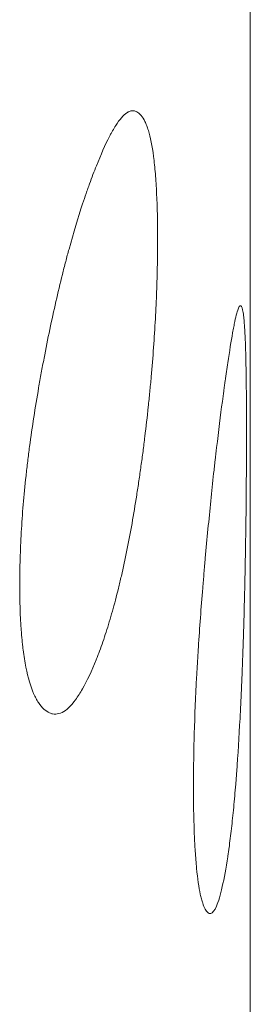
# Model space of a CAD drawing. Header units: millimetres. Extents: x 4 to 1188, y 1 to 840.
# Tile 206 of 210: x 1128.924 to 1129.36, y 307.67 to 309.532. Entities that reach past the tile are written whole.
import ezdxf

# ---------------------------------------------------------------- set-up
doc = ezdxf.new("R2010")
doc.units = ezdxf.units.MM
doc.layers.add('1', color=7, linetype='Continuous')

msp = doc.modelspace()

# ---------------------------------------------------------------- linework, layer by layer
at = {"layer": '1', "color": 154, "linetype": 'Continuous', "lineweight": 13}
msp.add_line((1129.3596, 202.1402), (1129.3596, 316.5663), dxfattribs=at)
for points, knots in [([(1129.1846, 309.1171), (1129.1846, 309.1152), (1129.1846, 309.1132), (1129.1846, 309.1093), (1129.1845, 309.1034), (1129.1844, 309.0895), (1129.1842, 309.0692), (1129.1838, 309.0525), (1129.1834, 309.0398), (1129.1833, 309.0355), (1129.183, 309.027), (1129.1829, 309.0227), (1129.1815, 308.9839), (1129.1796, 308.9484), (1129.1756, 308.8935), (1129.1741, 308.8749), (1129.172, 308.8514), (1129.1716, 308.8466), (1129.1707, 308.8372), (1129.1694, 308.823), (1129.1679, 308.8089), (1129.1649, 308.7807), (1129.1628, 308.7619), (1129.1594, 308.734), (1129.1582, 308.7247), (1129.1558, 308.7061), (1129.1545, 308.6969), (1129.1519, 308.6784), (1129.1506, 308.6691), (1129.1486, 308.6553), (1129.1479, 308.6507), (1129.1465, 308.6416), (1129.1458, 308.6371), (1129.1423, 308.6144), (1129.1393, 308.5967), (1129.1301, 308.5446), (1129.1234, 308.5114), (1129.1152, 308.4758), (1129.1143, 308.4719), (1129.1125, 308.4641), (1129.1097, 308.4526), (1129.1069, 308.4416), (1129.1012, 308.4199), (1129.0973, 308.4061), (1129.0893, 308.3798), (1129.0853, 308.3673), (1129.0791, 308.3494), (1129.077, 308.3436), (1129.0739, 308.3351), (1129.0728, 308.3323), (1129.0707, 308.3268), (1129.0696, 308.324), (1129.06, 308.3), (1129.0514, 308.2815), (1129.0384, 308.2586), (1129.034, 308.2517), (1129.0253, 308.2399), (1129.021, 308.2349), (1129.0083, 308.223), (1128.998, 308.2179), (1128.9883, 308.2186), (1128.9844, 308.2194), (1128.9825, 308.22), (1128.9769, 308.2224), (1128.9732, 308.2249), (1128.9662, 308.2313), (1128.9629, 308.2354), (1128.958, 308.2427), (1128.9557, 308.2466), (1128.9534, 308.2511), (1128.9519, 308.2542), (1128.9511, 308.2558), (1128.9446, 308.2708), (1128.9397, 308.2874), (1128.9338, 308.3175), (1128.9316, 308.3311), (1128.9298, 308.3461), (1128.9292, 308.3522), (1128.9288, 308.3553), (1128.9279, 308.3648), (1128.9274, 308.3712), (1128.925, 308.4044), (1128.9239, 308.4405), (1128.9242, 308.4799), (1128.9245, 308.4959), (1128.9246, 308.504), (1128.9254, 308.5286), (1128.9261, 308.5454), (1128.929, 308.5966), (1128.932, 308.632), (1128.9365, 308.6736), (1128.937, 308.6782), (1128.9381, 308.6875), (1128.9398, 308.7014), (1128.9415, 308.7153), (1128.9452, 308.7431), (1128.9479, 308.7617), (1128.9536, 308.7988), (1128.9567, 308.8173), (1128.9615, 308.8451), (1128.9632, 308.8544), (1128.9657, 308.8683), (1128.9666, 308.873), (1128.9683, 308.8822), (1128.9692, 308.8868), (1128.9771, 308.9282), (1128.9846, 308.964), (1128.9964, 309.0159), (1129.0005, 309.0329), (1129.0057, 309.0538), (1129.0067, 309.058), (1129.0088, 309.0662), (1129.0099, 309.0702), (1129.013, 309.0823), (1129.0151, 309.0902), (1129.0257, 309.1289), (1129.0343, 309.1575), (1129.0452, 309.1903), (1129.0484, 309.2), (1129.0517, 309.2093), (1129.0539, 309.2155), (1129.055, 309.2185), (1129.0604, 309.2335), (1129.0647, 309.2447), (1129.0773, 309.2766), (1129.0856, 309.2953), (1129.0946, 309.3127), (1129.0956, 309.3146), (1129.0976, 309.3183), (1129.1006, 309.3236), (1129.1073, 309.3348), (1129.1165, 309.3473), (1129.1251, 309.3551), (1129.1309, 309.3581), (1129.1333, 309.3589), (1129.1349, 309.3593), (1129.1357, 309.3594), (1129.1427, 309.3601), (1129.1482, 309.357), (1129.1559, 309.3477), (1129.1584, 309.3438), (1129.1612, 309.3379), (1129.1618, 309.3366), (1129.1629, 309.334), (1129.1645, 309.33), (1129.1661, 309.3255), (1129.171, 309.3093), (1129.1743, 309.293), (1129.1776, 309.2679), (1129.1782, 309.2627), (1129.1794, 309.2517), (1129.1799, 309.2461), (1129.1814, 309.2285), (1129.1821, 309.2161), (1129.184, 309.1769), (1129.1846, 309.1482), (1129.1846, 309.1171)], [0, 0, 0, 0, 0.001953, 0.001953, 0.003906, 0.007812, 0.015625, 0.023437, 0.023437, 0.027344, 0.027344, 0.03125, 0.03125, 0.0625, 0.0625, 0.078125, 0.078125, 0.082031, 0.082031, 0.085937, 0.09375, 0.09375, 0.109375, 0.109375, 0.117187, 0.117187, 0.125, 0.125, 0.132812, 0.132812, 0.136719, 0.136719, 0.140625, 0.140625, 0.15625, 0.15625, 0.1875, 0.1875, 0.191406, 0.191406, 0.195312, 0.203125, 0.203125, 0.21875, 0.21875, 0.234375, 0.234375, 0.242188, 0.242188, 0.246094, 0.246094, 0.25, 0.25, 0.28125, 0.28125, 0.296875, 0.296875, 0.3125, 0.3125, 0.34375, 0.351563, 0.351563, 0.359375, 0.359375, 0.375, 0.375, 0.390625, 0.390625, 0.398438, 0.402344, 0.402344, 0.40625, 0.40625, 0.4375, 0.4375, 0.453125, 0.457031, 0.457031, 0.460938, 0.460938, 0.46875, 0.46875, 0.5, 0.507813, 0.507813, 0.515625, 0.515625, 0.53125, 0.53125, 0.5625, 0.5625, 0.566406, 0.566406, 0.570313, 0.578125, 0.578125, 0.59375, 0.59375, 0.609375, 0.609375, 0.617188, 0.617188, 0.621094, 0.621094, 0.625, 0.625, 0.65625, 0.65625, 0.671875, 0.671875, 0.675781, 0.675781, 0.679688, 0.679688, 0.6875, 0.6875, 0.71875, 0.71875, 0.726563, 0.730469, 0.730469, 0.734375, 0.734375, 0.75, 0.75, 0.78125, 0.78125, 0.785156, 0.785156, 0.789063, 0.796875, 0.8125, 0.828125, 0.835938, 0.839844, 0.839844, 0.84375, 0.84375, 0.875, 0.875, 0.890625, 0.890625, 0.894531, 0.894531, 0.898438, 0.90625, 0.90625, 0.9375, 0.9375, 0.945313, 0.945313, 0.953125, 0.953125, 0.96875, 0.96875, 1, 1, 1, 1]), ([(1129.3525, 308.7508), (1129.3525, 308.7488), (1129.3525, 308.7469), (1129.3525, 308.743), (1129.3525, 308.737), (1129.3524, 308.7231), (1129.3524, 308.7028), (1129.3523, 308.6861), (1129.3522, 308.6734), (1129.3522, 308.6691), (1129.3521, 308.6606), (1129.3521, 308.6563), (1129.3518, 308.6174), (1129.3514, 308.5818), (1129.3506, 308.5267), (1129.3502, 308.5081), (1129.3497, 308.4844), (1129.3496, 308.4797), (1129.3494, 308.4702), (1129.3491, 308.4559), (1129.3488, 308.4417), (1129.3481, 308.4134), (1129.3475, 308.3945), (1129.3467, 308.3664), (1129.3464, 308.357), (1129.3457, 308.3384), (1129.3454, 308.329), (1129.3447, 308.3104), (1129.3444, 308.3011), (1129.3438, 308.2872), (1129.3436, 308.2826), (1129.3432, 308.2734), (1129.343, 308.2688), (1129.342, 308.246), (1129.3412, 308.2281), (1129.3384, 308.1755), (1129.3364, 308.1419), (1129.3337, 308.1059), (1129.3334, 308.1019), (1129.3328, 308.0941), (1129.3319, 308.0825), (1129.3309, 308.0712), (1129.329, 308.0492), (1129.3276, 308.0352), (1129.3248, 308.0085), (1129.3233, 307.9958), (1129.321, 307.9775), (1129.3203, 307.9716), (1129.3191, 307.9629), (1129.3187, 307.9601), (1129.3179, 307.9544), (1129.3175, 307.9517), (1129.3138, 307.9271), (1129.3103, 307.9081), (1129.305, 307.8844), (1129.3032, 307.8773), (1129.2995, 307.865), (1129.2976, 307.8598), (1129.2921, 307.8471), (1129.2875, 307.8415), (1129.2831, 307.8416), (1129.2813, 307.8421), (1129.2804, 307.8426), (1129.2778, 307.8446), (1129.2761, 307.8469), (1129.2729, 307.853), (1129.2713, 307.8568), (1129.2689, 307.8638), (1129.2678, 307.8676), (1129.2667, 307.872), (1129.266, 307.875), (1129.2656, 307.8765), (1129.2625, 307.8911), (1129.2601, 307.9074), (1129.2572, 307.9372), (1129.2561, 307.9507), (1129.2552, 307.9655), (1129.2549, 307.9716), (1129.2547, 307.9747), (1129.2542, 307.9841), (1129.254, 307.9905), (1129.2528, 308.0235), (1129.2522, 308.0596), (1129.2524, 308.099), (1129.2525, 308.115), (1129.2526, 308.1231), (1129.253, 308.1478), (1129.2533, 308.1646), (1129.2548, 308.2159), (1129.2563, 308.2516), (1129.2585, 308.2934), (1129.2588, 308.2981), (1129.2593, 308.3074), (1129.2601, 308.3214), (1129.261, 308.3354), (1129.2628, 308.3635), (1129.2641, 308.3822), (1129.2668, 308.4196), (1129.2683, 308.4384), (1129.2706, 308.4665), (1129.2714, 308.4759), (1129.2726, 308.4899), (1129.273, 308.4946), (1129.2738, 308.504), (1129.2742, 308.5086), (1129.278, 308.5505), (1129.2814, 308.5867), (1129.2868, 308.6393), (1129.2886, 308.6566), (1129.2909, 308.6778), (1129.2914, 308.682), (1129.2923, 308.6903), (1129.2928, 308.6944), (1129.2942, 308.7067), (1129.2951, 308.7147), (1129.2997, 308.754), (1129.3033, 308.7831), (1129.3078, 308.8166), (1129.3091, 308.8264), (1129.3104, 308.8359), (1129.3113, 308.8422), (1129.3117, 308.8453), (1129.3139, 308.8606), (1129.3156, 308.8721), (1129.3204, 308.9046), (1129.3235, 308.9238), (1129.3267, 308.9417), (1129.327, 308.9437), (1129.3277, 308.9474), (1129.3288, 308.9529), (1129.3311, 308.9645), (1129.3342, 308.9774), (1129.3369, 308.9857), (1129.3387, 308.989), (1129.3394, 308.9899), (1129.3399, 308.9904), (1129.3401, 308.9906), (1129.3422, 308.9917), (1129.3437, 308.9888), (1129.3458, 308.9799), (1129.3464, 308.9762), (1129.3471, 308.9704), (1129.3473, 308.9692), (1129.3476, 308.9666), (1129.348, 308.9627), (1129.3483, 308.9582), (1129.3495, 308.9423), (1129.3503, 308.9262), (1129.351, 308.9013), (1129.3511, 308.8961), (1129.3514, 308.8851), (1129.3515, 308.8795), (1129.3518, 308.862), (1129.352, 308.8497), (1129.3523, 308.8106), (1129.3525, 308.7819), (1129.3525, 308.7508)], [0, 0, 0, 0, 0.001953, 0.001953, 0.003906, 0.007813, 0.015625, 0.023438, 0.023438, 0.027344, 0.027344, 0.03125, 0.03125, 0.0625, 0.0625, 0.078125, 0.078125, 0.082031, 0.082031, 0.085938, 0.09375, 0.09375, 0.109375, 0.109375, 0.117188, 0.117188, 0.125, 0.125, 0.132813, 0.132813, 0.136719, 0.136719, 0.140625, 0.140625, 0.15625, 0.15625, 0.1875, 0.1875, 0.191406, 0.191406, 0.195313, 0.203125, 0.203125, 0.21875, 0.21875, 0.234375, 0.234375, 0.242188, 0.242188, 0.246094, 0.246094, 0.25, 0.25, 0.28125, 0.28125, 0.296875, 0.296875, 0.3125, 0.3125, 0.34375, 0.351563, 0.351563, 0.359375, 0.359375, 0.375, 0.375, 0.390625, 0.390625, 0.398438, 0.402344, 0.402344, 0.40625, 0.40625, 0.4375, 0.4375, 0.453125, 0.457031, 0.457031, 0.460938, 0.460938, 0.46875, 0.46875, 0.5, 0.507813, 0.507813, 0.515625, 0.515625, 0.53125, 0.53125, 0.5625, 0.5625, 0.566406, 0.566406, 0.570313, 0.578125, 0.578125, 0.59375, 0.59375, 0.609375, 0.609375, 0.617188, 0.617188, 0.621094, 0.621094, 0.625, 0.625, 0.65625, 0.65625, 0.671875, 0.671875, 0.675781, 0.675781, 0.679688, 0.679688, 0.6875, 0.6875, 0.71875, 0.71875, 0.726563, 0.730469, 0.730469, 0.734375, 0.734375, 0.75, 0.75, 0.78125, 0.78125, 0.785156, 0.785156, 0.789063, 0.796875, 0.8125, 0.828125, 0.835937, 0.839844, 0.839844, 0.84375, 0.84375, 0.875, 0.875, 0.890625, 0.890625, 0.894531, 0.894531, 0.898437, 0.90625, 0.90625, 0.9375, 0.9375, 0.945312, 0.945312, 0.953125, 0.953125, 0.96875, 0.96875, 1, 1, 1, 1])]:
    msp.add_open_spline(points, degree=3, knots=knots, dxfattribs=at)

doc.saveas('drawing.dxf')
